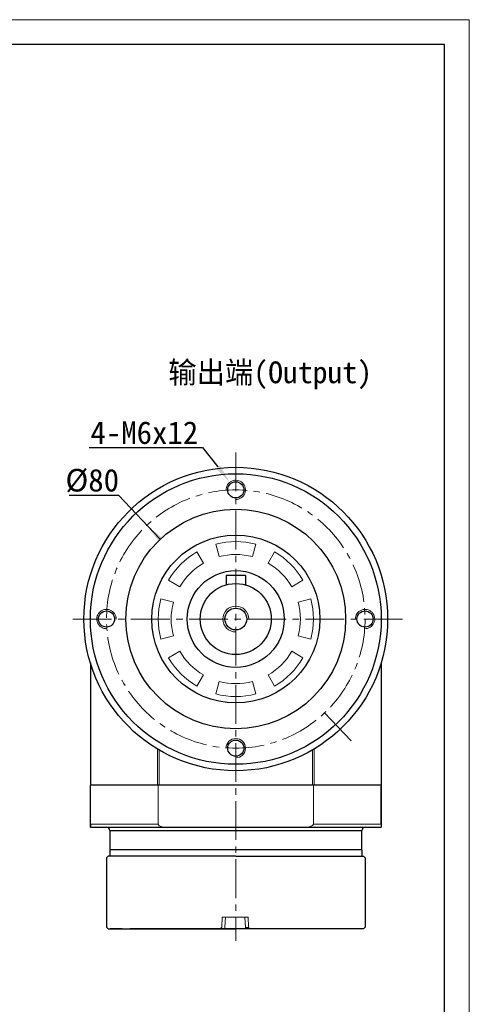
# Model space of a CAD drawing. Header units: millimetres. Extents: x 5315 to 5962, y -894 to -436.
# Tile 10 of 10: x 5823 to 5962, y -741 to -436. Entities that reach past the tile are written whole.
import ezdxf

# ---------------------------------------------------------------- set-up
doc = ezdxf.new("R2010")
doc.units = ezdxf.units.MM
doc.header["$PDSIZE"] = -5
doc.linetypes.add('点画线', pattern=[18, 12, -2, 2, -2])
doc.layers.get('0').update_dxf_attribs({"lineweight": 18})
doc.layers.get('Defpoints').update_dxf_attribs({"lineweight": 18})
for name, color, linetype, lineweight in [('7中心线层', 7, '点画线', 18), ('图框_外框线', 7, 'Continuous', 18), ('尺寸线', 7, 'Continuous', 25), ('尺寸线层', 3, 'Continuous', 18), ('标注线', 7, 'Continuous', 18), ('粗实线', 7, 'Continuous', 40), ('细实线', 7, 'Continuous', 18)]:
    doc.layers.add(name, color=color, linetype=linetype, lineweight=lineweight)
doc.styles.add('工程字', font='txt')
doc.dimstyles.new('DIMSTYLE_17', dxfattribs={"dimtxt": 8, "dimasz": 12, "dimexe": 0.18, "dimexo": 0.0625, "dimgap": 0.09, "dimtad": 1, "dimtih": 1, "dimtoh": 1, "dimdec": 3, "dimdsep": 46, "dimtxsty": 'Standard', "dimblk": '_CAXARROW', "dimcen": 0.09, "dimdle": 24, "dimadec": 0, "dimazin": 0, "dimtfac": 0.7, "dimtdec": 3, "dimtofl": 0, "dimtmove": 0, "dimatfit": 3, "dimfxl": 1, "dimtolj": 1, "dimarcsym": 0})

# ---------------------------------------------------------------- blocks, each defined once
blk = doc.blocks.new('_CAXARROW')
blk.add_hatch(color=0).paths.add_polyline_path([(0, 0), (-1, 0.125), (-1, -0.125)], flags=0)
blk = doc.blocks.new('*X35')
at = {"layer": 'Defpoints', "color": 0}
for p in [(5862.29, -592.97), (5917.3, -651.05)]:
    blk.add_point(p, dxfattribs=at)
at = {"layer": '尺寸线层', "color": 0, "linetype": 'Continuous', "lineweight": -2}
for p, q in [((5838.29, -583.66), (5853.48, -583.66)), ((5853.48, -583.66), (5866.42, -597.32)), ((5866.42, -597.32), (5862.29, -592.97)), ((5889.71, -622.01), (5889.89, -622.01)), ((5889.8, -622.1), (5889.8, -621.92)), ((5917.3, -651.05), (5925.55, -659.77))]:
    blk.add_line(p, q, dxfattribs=at)
at = {"layer": '尺寸线层', "color": 0, "lineweight": -2, "xscale": 6, "yscale": 6, "zscale": 6, "rotation": 133.4411105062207}
blk.add_blockref('_CAXARROW', (5862.29, -592.97), dxfattribs=at)
at = {"layer": '尺寸线层', "color": 0, "insert": (5845.39, -579.16), "char_height": 7, "attachment_point": 5, "style": '工程字'}
blk.add_mtext('\\A1;%%C80', dxfattribs=at)
blk = doc.blocks.new('*X36')
at = {"layer": 'Defpoints', "color": 0}
for p in [(5887.95, -579.64), (5891.64, -584.38)]:
    blk.add_point(p, dxfattribs=at)
at = {"layer": '尺寸线层', "color": 0, "linetype": 'Continuous', "lineweight": -2}
for p, q in [((5844.47, -568.83), (5879.54, -568.83)), ((5879.54, -568.83), (5884.27, -574.91)), ((5889.71, -582.01), (5889.89, -582.01)), ((5889.8, -582.1), (5889.8, -581.92))]:
    blk.add_line(p, q, dxfattribs=at)
at = {"layer": '尺寸线层', "color": 0, "lineweight": -2, "xscale": 6, "yscale": 6, "zscale": 6, "rotation": 307.9145351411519}
blk.add_blockref('_CAXARROW', (5887.95, -579.64), dxfattribs=at)
at = {"layer": '尺寸线层', "color": 0, "insert": (5861.51, -564.33), "char_height": 7, "attachment_point": 5, "style": '工程字'}
blk.add_mtext('\\A1;4-M6x12', dxfattribs=at)

msp = doc.modelspace()

# ---------------------------------------------------------------- linework, layer by layer
at = {"linetype": 'Continuous', "lineweight": 15}
for p, q in [((5883.5867, -598.8272), (5884.6219, -602.691)), ((5894.9747, -602.691), (5896.01, -598.8272)), ((5879.7983, -604.689), (5877.7983, -601.2249)), ((5901.7983, -601.2249), (5899.7983, -604.689)), ((5869.0137, -610.0095), (5872.4778, -612.0095)), ((5907.1188, -612.0095), (5910.5829, -610.0095)), ((5870.4798, -616.8331), (5866.6161, -615.7978)), ((5912.9805, -615.7978), (5909.1168, -616.8331)), ((5866.6161, -628.2211), (5870.4798, -627.1858)), ((5909.1168, -627.1858), (5912.9805, -628.2211)), ((5869.0137, -634.0095), (5872.4778, -632.0095)), ((5910.5829, -634.0095), (5907.1188, -632.0095)), ((5879.7983, -639.33), (5877.7983, -642.7941)), ((5899.7983, -639.33), (5901.7983, -642.7941)), ((5884.6219, -641.328), (5883.5867, -645.1917)), ((5896.01, -645.1917), (5894.9747, -641.328)), ((5865.5747, -673.5095), (5865.5747, -662.2862)), ((5866.0496, -662.5681), (5866.0496, -673.5095)), ((5913.547, -673.5095), (5913.547, -662.5681)), ((5914.022, -662.2862), (5914.022, -673.5095))]:
    msp.add_line(p, q, dxfattribs=at)
at = {"color": 7, "linetype": 'Continuous', "lineweight": 15}
for p, q in [((5865.7983, -685.5095), (5865.7983, -673.5095)), ((5913.7983, -685.5095), (5913.7983, -673.5095)), ((5844.7983, -685.5095), (5865.7983, -685.5095)), ((5913.7983, -685.5095), (5934.7983, -685.5095)), ((5885.4445, -717.5107), (5885.6062, -714.4095)), ((5885.5966, -714.4095), (5893.5965, -714.4095)), ((5886.6099, -714.4095), (5886.4482, -717.5107)), ((5892.7759, -717.5107), (5892.6126, -714.4095)), ((5893.5965, -714.4095), (5893.7587, -717.5107)), ((5866.9597, -718.0156), (5866.9662, -718.0095)), ((5867.236, -718.0155), (5867.2424, -718.0095)), ((5884.9101, -718.0095), (5884.9189, -718.0095)), ((5884.9189, -718.0095), (5885.4445, -717.5107)), ((5886.4482, -717.5107), (5886.4508, -718.0095)), ((5886.4508, -718.0095), (5892.7786, -718.0095)), ((5892.7786, -718.0095), (5892.7759, -717.5107)), ((5893.8735, -717.6197), (5893.7587, -717.5107)), ((5894.2862, -718.0095), (5893.8735, -717.6197)), ((5906.7309, -718.0095), (5906.7362, -718.0145)), ((5912.3542, -718.0095), (5912.3606, -718.0155)), ((5912.6304, -718.0095), (5912.637, -718.0156))]:
    msp.add_line(p, q, dxfattribs=at)
at = {"linetype": 'Continuous', "lineweight": 15}
for radius, start, end in [(24, 75, 105), (24, 120, 150), (20, 75, 105), (24, 30, 60), (20, 120, 150), (20, 30, 60), (24, 165, 195), (24, 345, 15), (20, 165, 195), (20, 345, 15), (24, 210, 240), (20, 210, 240), (20, 300, 330), (24, 300, 330), (20, 255, 285), (24, 255, 285)]:
    msp.add_arc((5889.7983, -622.0095), radius, start, end, dxfattribs=at)
at = {"color": 7, "linetype": 'Continuous', "lineweight": 15}
for points, knots in [([(5865.7983, -685.5095), (5865.7984, -685.5164), (5865.7993, -685.578), (5865.8299, -685.7107), (5865.9472, -685.8946), (5866.2314, -686.142), (5866.9008, -686.4298), (5867.5527, -686.5079), (5867.9858, -686.5094), (5868.0038, -686.5095)], [0, 0, 0, 0, 0.02077941, 0.18547139, 0.40068515, 0.66594126, 1.30748183, 2.55625517, 2.61055851, 2.61055851, 2.61055851, 2.61055851]), ([(5911.5928, -686.5095), (5911.7954, -686.5029), (5912.201, -686.4897), (5912.8534, -686.3593), (5913.4038, -686.1386), (5913.7129, -685.8219), (5913.7911, -685.6291), (5913.7964, -685.5407), (5913.7983, -685.5095)], [0, 0, 0, 0, 0.60821218, 1.21815087, 1.99947774, 2.34501551, 2.51677013, 2.61059757, 2.61059757, 2.61059757, 2.61059757]), ([(5886.4508, -718.0095), (5886.2769, -718.0095), (5885.9291, -718.0095), (5885.4732, -718.0095), (5885.1414, -718.0095), (5885.0464, -718.0095), (5885.0065, -718.0095)], [0, 0, 0, 0, 0.3875925, 0.77519612, 1.16306218, 1.4443621, 1.4443621, 1.4443621, 1.4443621]), ([(5893.7695, -717.5107), (5893.7594, -717.5157), (5893.7392, -717.5257), (5893.57, -717.532), (5893.3194, -717.5308), (5893.0389, -717.5228), (5892.852, -717.5142), (5892.7759, -717.5107)], [0, 0, 0, 0, 0.213401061, 0.42685677, 0.63905321, 0.850759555, 0.996067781, 0.996067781, 0.996067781, 0.996067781]), ([(5894.2951, -718.0095), (5894.2764, -718.0095), (5894.2391, -718.0095), (5893.9686, -718.0095), (5893.5734, -718.0095), (5893.1507, -718.0095), (5892.8783, -718.0095), (5892.7786, -718.0095)], [0, 0, 0, 0, 0.33135466, 0.66271653, 0.99430879, 1.32538568, 1.51649117, 1.51649117, 1.51649117, 1.51649117])]:
    msp.add_open_spline(points, degree=3, knots=knots, dxfattribs=at)
at = {"layer": '7中心线层', "lineweight": 18}
for p, q in [((5889.7983, -570.4328), (5889.7983, -721.6671)), ((5941.375, -622.0095), (5838.2216, -622.0095))]:
    msp.add_line(p, q, dxfattribs=at)
at = {"layer": '7中心线层'}
msp.add_circle((5889.7983, -622.0095), 40, dxfattribs=at)
at = {"layer": '图框_外框线', "color": 3}
msp.add_lwpolyline([(5314.7028, -894.1238), (5962.0546, -894.1238), (5962.0546, -436.3537), (5314.7028, -436.3537)], close=True, dxfattribs=at)
at = {"layer": '图框_外框线', "color": 3, "lineweight": 25}
msp.add_lwpolyline([(5353.2357, -886.4173), (5954.348, -886.4173), (5954.348, -444.0602), (5353.2357, -444.0602)], close=True, dxfattribs=at)
at = {"layer": '标注线'}
msp.add_arc((5889.7983, -622.0095), 4, 0, 270, dxfattribs=at)
at = {"layer": '粗实线', "linetype": 'Continuous', "lineweight": 30}
for p, q in [((5886.7983, -608.5095), (5886.7983, -611.4265)), ((5892.7983, -608.5095), (5886.7983, -608.5095)), ((5892.7983, -608.5095), (5892.7983, -611.4265)), ((5844.7983, -686.5095), (5844.7983, -673.5095)), ((5934.7983, -673.5095), (5844.7983, -673.5095)), ((5934.7983, -673.5095), (5934.7983, -686.5095)), ((5934.7983, -685.5095), (5934.7983, -673.8095)), ((5844.7983, -685.5095), (5844.7983, -686.5095)), ((5934.7983, -685.5095), (5934.7983, -686.5095)), ((5844.7983, -686.5095), (5868.0038, -686.5095)), ((5850.7983, -687.5095), (5850.7983, -693.2095)), ((5850.7983, -687.5095), (5889.7983, -687.5095)), ((5868.0038, -686.5095), (5911.5928, -686.5095)), ((5889.7983, -687.5095), (5928.7983, -687.5095)), ((5911.5928, -686.5095), (5934.7983, -686.5095)), ((5928.7983, -693.2095), (5928.7983, -687.5095)), ((5850.7983, -693.2095), (5851.0983, -693.5095)), ((5928.7983, -693.5095), (5850.7983, -693.5095)), ((5850.7983, -693.5095), (5850.7983, -695.5095)), ((5928.4983, -693.5095), (5928.7983, -693.2095)), ((5928.7983, -693.5095), (5928.7983, -695.5095)), ((5849.7983, -696.0095), (5850.2983, -695.5095)), ((5849.7983, -696.0096), (5849.7983, -717.5095)), ((5889.7983, -695.5095), (5850.2983, -695.5095)), ((5889.7983, -695.5095), (5929.2983, -695.5095)), ((5929.7983, -696.0095), (5929.2983, -695.5095)), ((5929.7983, -696.0096), (5929.7983, -717.5095)), ((5849.7983, -717.5095), (5850.2983, -718.0095)), ((5850.2983, -718.0095), (5889.7983, -718.0095)), ((5854.6882, -718.0095), (5850.9526, -718.0095)), ((5922.0943, -718.0095), (5857.102, -718.0095)), ((5929.2983, -718.0095), (5889.7983, -718.0095)), ((5928.291, -718.0095), (5924.5175, -718.0095)), ((5929.7983, -717.5095), (5929.2983, -718.0095))]:
    msp.add_line(p, q, dxfattribs=at)
at = {"layer": '粗实线', "color": 0, "linetype": 'Continuous', "lineweight": 30}
for p, q in [((5844.7983, -635.5741), (5844.7983, -673.5095)), ((5934.7983, -635.5741), (5934.7983, -673.5095))]:
    msp.add_line(p, q, dxfattribs=at)
at = {"layer": '粗实线', "lineweight": 30}
for centre, radius in [((5889.7983, -622.0095), 47), ((5889.7983, -622.0095), 45), ((5889.7983, -582.0101), 2.5), ((5889.7983, -622.0095), 34), ((5889.7983, -622.0095), 26), ((5889.7983, -622.0095), 15), ((5849.7989, -622.0095), 2.5), ((5929.7977, -622.0095), 2.5), ((5889.7983, -662.0089), 2.5)]:
    msp.add_circle(centre, radius, dxfattribs=at)
at = {"layer": '粗实线', "linetype": 'Continuous', "lineweight": 30}
for radius in [11, 3.375]:
    msp.add_circle((5889.7983, -622.0095), radius, dxfattribs=at)
for centre, start, end in [((5849.7983, -687.5095), 0, 90), ((5929.7983, -687.5095), 90, 180)]:
    msp.add_arc(centre, 1, start, end, dxfattribs=at)
at = {"layer": '细实线', "color": 0, "lineweight": 18}
for centre, start, end in [((5889.7983, -582.0095), 270, 182.149096), ((5849.7983, -622.0095), 360, 272.149096), ((5929.7983, -622.0095), 267.850904, 180), ((5889.7983, -662.0095), 270, 180)]:
    msp.add_arc(centre, 3, start, end, dxfattribs=at)

# ---------------------------------------------------------------- texts
at = {"layer": '尺寸线', "color": 0, "linetype": 'ByBlock', "insert": (5868.9152, -542.2139), "char_height": 6.75, "width": 66.971108, "attachment_point": 1, "style": '工程字'}
msp.add_mtext('输出端(Output)', dxfattribs=at)

# ---------------------------------------------------------------- dimensions: what is measured, and where the dimension line sits
at = {"layer": '尺寸线层', "linetype": 'Continuous'}
dim = msp.add_diameter_dim_2p(p1=(5891.6418, -584.3763), p2=(5887.9549, -579.6427), text='4-M6x12', dimstyle='DIMSTYLE_17', override={"dimtxt": 7, "dimasz": 6, "dimgap": 1, "dimpost": '%%C<>', "dimtxsty": '工程字', "dimsah": 1, "dimdle": 12}, dxfattribs=at)
dim.commit()
dim.dimension.update_dxf_attribs({"geometry": '*X36', "text_midpoint": (5861.5052, -568.8337), "dimtype": 163})
dim = msp.add_diameter_dim_2p(p1=(5917.3027, -651.0527), p2=(5862.294, -592.9662), dimstyle='DIMSTYLE_17', override={"dimtxt": 7, "dimasz": 6, "dimgap": 1, "dimpost": '%%C<>', "dimtxsty": '工程字', "dimsah": 1, "dimdle": 12, "dimtzin": 8}, dxfattribs=at)
dim.commit()
dim.dimension.update_dxf_attribs({"geometry": '*X35', "text_midpoint": (5845.3865, -583.6636), "dimtype": 163})

doc.saveas('drawing.dxf')
